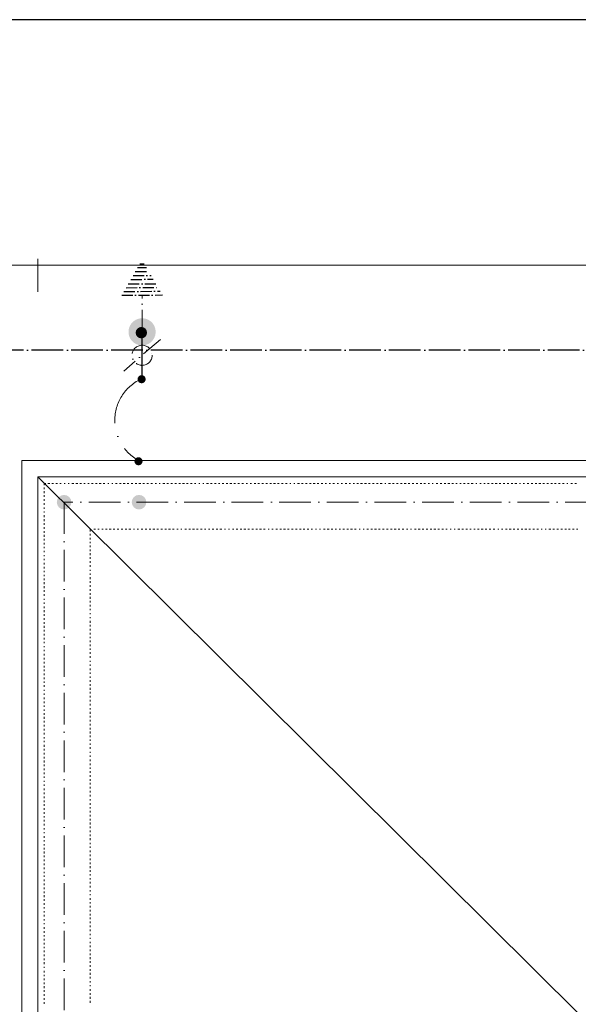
# Model space of a CAD drawing. Header units: centimetres. Extents: x -16053 to 7031, y -7778 to 254.
# Tile 183 of 256: x -6150 to -5727, y -725 to 21. Entities that reach past the tile are written whole.
import ezdxf

# ---------------------------------------------------------------- set-up
doc = ezdxf.new("R2010")
doc.units = ezdxf.units.CM
doc.header["$MEASUREMENT"] = 0
doc.linetypes.add('ACAD_ISO04W100', pattern=[30, 24, -3, 0, -3])
doc.linetypes.add('ACAD_ISO10W100', pattern=[18, 12, -3, 0, -3])
doc.layers.get('0').update_dxf_attribs({"linetype": 'CONTINUOUS'})
doc.layers.add('_jte_Uziom fund', color=243, linetype='ACAD_ISO04W100', lineweight=30)
doc.layers.add('ODGROMÓWKA', color=3, linetype='ACAD_ISO10W100', lineweight=13)
doc.layers.add('OPISY ELEKTRYCZNE', color=120, linetype='CONTINUOUS')
doc.layers.add('uziemienie', color=1, linetype='ACAD_ISO10W100')

# ---------------------------------------------------------------- blocks, each defined once
blk = doc.blocks.new('I$CE8CCB8F4')
at = {"layer": 'uziemienie'}
for points in [[(22.1, 0.1), (-22.1, -0.1)], [(19.7, -4), (-19.7, -4.1)], [(17.4, -8), (-17.3, -8.1)], [(15, -12.1), (-15, -12.2)], [(12.2, -17), (-12.1, -17.1)], [(9.8, -21.2), (-9.7, -21.3)], [(7.4, -25.4), (-7.2, -25.5)], [(5, -29.7), (-4.8, -29.7)], [(2.5, -33.9), (-2.3, -33.9)]]:
    blk.add_lwpolyline(points, dxfattribs=at)
blk = doc.blocks.new('I$C08180AA7')
at = {"layer": 'ODGROMÓWKA', "ltscale": 2}
h = blk.add_hatch(color=256, dxfattribs=at)
edge = h.paths.add_edge_path()
edge.add_arc((0.6, 0.6), 4.42, 0, 360)
h = blk.add_hatch(color=256, dxfattribs=at)
edge = h.paths.add_edge_path()
edge.add_arc((-2.8, -88.2), 4.42, 0, 360)
at = {"layer": 'uziemienie', "ltscale": 5}
h = blk.add_hatch(color=256, dxfattribs=at)
edge = h.paths.add_edge_path()
edge.add_ellipse((-3.3, -139.5), major_axis=(-11.5, 9.2), ratio=1, start_angle=225, end_angle=585)
h = blk.add_hatch(color=256, dxfattribs=at)
edge = h.paths.add_edge_path()
edge.add_arc((-2.5, -138.6), 6.18, 0, 360)
at = {"layer": 'ODGROMÓWKA', "ltscale": 2}
for points in [[(-23.2, -131.2), (16.6, -97.1)], [(-3.3, -139.5), (-3.3, -179.3)]]:
    blk.add_lwpolyline(points, dxfattribs=at)
blk.add_circle((-3.3, -114.1), 10.9, dxfattribs=at)
at = {"layer": 'ODGROMÓWKA', "ltscale": 5}
blk.add_arc((-23.1, -43.6), 49.4, 293.6654, 62.0368, dxfattribs=at)
at = {"layer": 'uziemienie', "ltscale": 5}
blk.add_lwpolyline([(-3.3, -88.8), (-3.3, -139.5)], dxfattribs=at)
at = {"layer": 'ODGROMÓWKA', "ltscale": 2}
blk.add_blockref('I$CE8CCB8F4', (-3.3, -179.3), dxfattribs=at)

msp = doc.modelspace()

# ---------------------------------------------------------------- hatches: boundary and pattern name
at = {"layer": 'ODGROMÓWKA'}
h = msp.add_hatch(color=256, dxfattribs=at)
edge = h.paths.add_edge_path()
edge.add_arc((-6116.595, -344.706), 5.528, 0, 360)
h = msp.add_hatch(color=256, dxfattribs=at)
edge = h.paths.add_edge_path()
edge.add_arc((-6059.779, -344.706), 5.528, 0, 360)

# ---------------------------------------------------------------- linework, layer by layer
at = {"color": 7, "linetype": 'Continuous', "lineweight": 9}
for points in [[(-6136.402, -185.299), (-6136.402, -160.324), (-6136.402, -160.324)], [(-6136.402, -185.299), (-6136.402, -160.324), (-6136.402, -160.324)], [(-6136.402, -164.955), (-9222.248, -164.955), (-9222.248, -164.955)], [(-6136.402, -164.955), (-4358.034, -164.955), (-4358.034, -164.955)]]:
    msp.add_lwpolyline(points, dxfattribs=at)
at = {"color": 8, "linetype": 'Continuous', "lineweight": 15, "true_color": 0x767676}
msp.add_lwpolyline([(-4358.034, -5119.808), (-4346.29, -5119.808), (-4346.29, -325.557), (-4346.29, -313.152), (-6136.402, -313.152), (-6148.641, -313.152), (-6148.641, -855.164), (-6148.641, -842.925), (-9222.248, -842.925), (-9222.248, -855.164)], dxfattribs=at)
at = {"color": 252, "linetype": 'Continuous', "lineweight": 9, "true_color": 0x989898}
for points in [[(-4358.034, -325.557), (-4363.161, -325.557), (-6131.771, -325.557), (-6136.402, -325.557), (-6136.402, -855.164), (-9272.364, -855.164), (-9277.326, -855.164), (-9277.326, -2080.604), (-9277.326, -2085.236), (-6086.948, -2085.236), (-6081.82, -2085.236), (-6081.82, -1575.807)], [(-4837.359, -800.583), (-5657.572, -800.583), (-6136.402, -325.557)]]:
    msp.add_lwpolyline(points, dxfattribs=at)
at = {"color": 254, "linetype": 'Continuous', "lineweight": 5, "true_color": 0xfdc4fd}
for points in [[(-6131.771, -331.843), (-6131.771, -330.519), (-6130.448, -330.519)], [(-6131.771, -334.82), (-6131.771, -333.497), (-6131.771, -333.497)], [(-6128.794, -330.519), (-6127.47, -330.519), (-6127.47, -330.519)], [(-6125.816, -330.519), (-6124.659, -330.519), (-6124.659, -330.519)], [(-6122.839, -330.519), (-6121.681, -330.519), (-6121.681, -330.519)], [(-6119.862, -330.519), (-6118.704, -330.519), (-6118.704, -330.519)], [(-6116.554, -330.519), (-6115.727, -330.519), (-6115.727, -330.519)], [(-6113.577, -330.519), (-6112.75, -330.519), (-6112.75, -330.519)], [(-6110.6, -330.519), (-6109.277, -330.519), (-6109.277, -330.519)], [(-6107.623, -330.519), (-6106.299, -330.519), (-6106.299, -330.519)], [(-6104.645, -330.519), (-6103.488, -330.519), (-6103.488, -330.519)], [(-6101.668, -330.519), (-6100.51, -330.519), (-6100.51, -330.519)], [(-6098.691, -330.519), (-6097.533, -330.519), (-6097.533, -330.519)], [(-6095.714, -330.519), (-6094.556, -330.519), (-6094.556, -330.519)], [(-6092.902, -330.519), (-6091.579, -330.519), (-6091.579, -330.519)], [(-6089.925, -330.519), (-6088.602, -330.519), (-6088.602, -330.519)], [(-6086.948, -330.519), (-6085.624, -330.519), (-6085.624, -330.519)], [(-6083.474, -330.519), (-6082.647, -330.519), (-6082.647, -330.519)], [(-6080.497, -330.519), (-6079.67, -330.519), (-6079.67, -330.519)], [(-6077.52, -330.519), (-6076.362, -330.519), (-6076.362, -330.519)], [(-6074.543, -330.519), (-6073.385, -330.519), (-6073.385, -330.519)], [(-6071.731, -330.519), (-6070.408, -330.519), (-6070.408, -330.519)], [(-6068.754, -330.519), (-6067.431, -330.519), (-6067.431, -330.519)], [(-6065.777, -330.519), (-6064.453, -330.519), (-6064.453, -330.519)], [(-6062.799, -330.519), (-6061.476, -330.519), (-6061.476, -330.519)], [(-6059.822, -330.519), (-6058.499, -330.519), (-6058.499, -330.519)], [(-6056.845, -330.519), (-6055.522, -330.519), (-6055.522, -330.519)], [(-6053.868, -330.519), (-6052.545, -330.519), (-6052.545, -330.519)], [(-6050.891, -330.519), (-6049.568, -330.519), (-6049.568, -330.519)], [(-6047.583, -330.519), (-6046.59, -330.519), (-6046.59, -330.519)], [(-6044.606, -330.519), (-6043.779, -330.519), (-6043.779, -330.519)], [(-6041.628, -330.519), (-6040.305, -330.519), (-6040.305, -330.519)], [(-6038.651, -330.519), (-6037.328, -330.519), (-6037.328, -330.519)], [(-6035.674, -330.519), (-6034.351, -330.519), (-6034.351, -330.519)], [(-6032.697, -330.519), (-6031.374, -330.519), (-6031.374, -330.519)], [(-6029.72, -330.519), (-6028.396, -330.519), (-6028.396, -330.519)], [(-6026.742, -330.519), (-6025.419, -330.519), (-6025.419, -330.519)], [(-6023.765, -330.519), (-6022.608, -330.519), (-6022.608, -330.519)], [(-6020.788, -330.519), (-6019.63, -330.519), (-6019.63, -330.519)], [(-6017.811, -330.519), (-6016.653, -330.519), (-6016.653, -330.519)], [(-6014.503, -330.519), (-6013.676, -330.519), (-6013.676, -330.519)], [(-6011.526, -330.519), (-6010.699, -330.519), (-6010.699, -330.519)], [(-6008.549, -330.519), (-6007.225, -330.519), (-6007.225, -330.519)], [(-6005.571, -330.519), (-6004.248, -330.519), (-6004.248, -330.519)], [(-6002.594, -330.519), (-6001.436, -330.519), (-6001.436, -330.519)], [(-5999.617, -330.519), (-5998.459, -330.519), (-5998.459, -330.519)], [(-5996.64, -330.519), (-5995.482, -330.519), (-5995.482, -330.519)], [(-5993.663, -330.519), (-5992.505, -330.519), (-5992.505, -330.519)], [(-5990.851, -330.519), (-5989.528, -330.519), (-5989.528, -330.519)], [(-5987.874, -330.519), (-5986.551, -330.519), (-5986.551, -330.519)], [(-5984.897, -330.519), (-5983.573, -330.519), (-5983.573, -330.519)], [(-5981.919, -330.519), (-5980.596, -330.519), (-5980.596, -330.519)], [(-5978.446, -330.519), (-5977.619, -330.519), (-5977.619, -330.519)], [(-5975.469, -330.519), (-5974.642, -330.519), (-5974.642, -330.519)], [(-5972.492, -330.519), (-5971.334, -330.519), (-5971.334, -330.519)], [(-5969.68, -330.519), (-5968.357, -330.519), (-5968.357, -330.519)], [(-5966.703, -330.519), (-5965.38, -330.519), (-5965.38, -330.519)], [(-5963.726, -330.519), (-5962.402, -330.519), (-5962.402, -330.519)], [(-5960.748, -330.519), (-5959.425, -330.519), (-5959.425, -330.519)], [(-5957.771, -330.519), (-5956.448, -330.519), (-5956.448, -330.519)], [(-5954.794, -330.519), (-5953.471, -330.519), (-5953.471, -330.519)], [(-5951.817, -330.519), (-5950.494, -330.519), (-5950.494, -330.519)], [(-5948.84, -330.519), (-5947.516, -330.519), (-5947.516, -330.519)], [(-5945.532, -330.519), (-5944.705, -330.519), (-5944.705, -330.519)], [(-5942.554, -330.519), (-5941.727, -330.519), (-5941.727, -330.519)], [(-5939.577, -330.519), (-5938.254, -330.519), (-5938.254, -330.519)], [(-5936.6, -330.519), (-5935.277, -330.519), (-5935.277, -330.519)], [(-5933.623, -330.519), (-5932.3, -330.519), (-5932.3, -330.519)], [(-5930.646, -330.519), (-5929.323, -330.519), (-5929.323, -330.519)], [(-5927.669, -330.519), (-5926.345, -330.519), (-5926.345, -330.519)], [(-5924.691, -330.519), (-5923.534, -330.519), (-5923.534, -330.519)], [(-5921.714, -330.519), (-5920.556, -330.519), (-5920.556, -330.519)], [(-5918.737, -330.519), (-5917.579, -330.519), (-5917.579, -330.519)], [(-5915.76, -330.519), (-5914.602, -330.519), (-5914.602, -330.519)], [(-5912.948, -330.519), (-5911.625, -330.519), (-5911.625, -330.519)], [(-5909.475, -330.519), (-5908.648, -330.519), (-5908.648, -330.519)], [(-5906.498, -330.519), (-5905.671, -330.519), (-5905.671, -330.519)], [(-5903.52, -330.519), (-5902.363, -330.519), (-5902.363, -330.519)], [(-5900.543, -330.519), (-5899.385, -330.519), (-5899.385, -330.519)], [(-5897.566, -330.519), (-5896.408, -330.519), (-5896.408, -330.519)], [(-5894.589, -330.519), (-5893.431, -330.519), (-5893.431, -330.519)], [(-5891.777, -330.519), (-5890.454, -330.519), (-5890.454, -330.519)], [(-5888.8, -330.519), (-5887.477, -330.519), (-5887.477, -330.519)], [(-5885.823, -330.519), (-5884.499, -330.519), (-5884.499, -330.519)], [(-5882.846, -330.519), (-5881.522, -330.519), (-5881.522, -330.519)], [(-5879.868, -330.519), (-5878.545, -330.519), (-5878.545, -330.519)], [(-5876.891, -330.519), (-5875.568, -330.519), (-5875.568, -330.519)], [(-5873.418, -330.519), (-5872.591, -330.519), (-5872.591, -330.519)], [(-5870.606, -330.519), (-5869.283, -330.519), (-5869.283, -330.519)], [(-5867.629, -330.519), (-5866.306, -330.519), (-5866.306, -330.519)], [(-5864.652, -330.519), (-5863.328, -330.519), (-5863.328, -330.519)], [(-5861.674, -330.519), (-5860.351, -330.519), (-5860.351, -330.519)], [(-5858.697, -330.519), (-5857.374, -330.519), (-5857.374, -330.519)], [(-5855.72, -330.519), (-5854.397, -330.519), (-5854.397, -330.519)], [(-5852.743, -330.519), (-5851.42, -330.519), (-5851.42, -330.519)], [(-5849.766, -330.519), (-5848.443, -330.519), (-5848.443, -330.519)], [(-5846.789, -330.519), (-5845.465, -330.519), (-5845.465, -330.519)], [(-5843.811, -330.519), (-5842.654, -330.519), (-5842.654, -330.519)], [(-5840.503, -330.519), (-5839.676, -330.519), (-5839.676, -330.519)], [(-5837.526, -330.519), (-5836.699, -330.519), (-5836.699, -330.519)], [(-5834.549, -330.519), (-5833.226, -330.519), (-5833.226, -330.519)], [(-5831.572, -330.519), (-5830.249, -330.519), (-5830.249, -330.519)], [(-5828.595, -330.519), (-5827.271, -330.519), (-5827.271, -330.519)], [(-5825.618, -330.519), (-5824.294, -330.519), (-5824.294, -330.519)], [(-5822.64, -330.519), (-5821.483, -330.519), (-5821.483, -330.519)], [(-5819.663, -330.519), (-5818.505, -330.519), (-5818.505, -330.519)], [(-5816.686, -330.519), (-5815.528, -330.519), (-5815.528, -330.519)], [(-5813.709, -330.519), (-5812.551, -330.519), (-5812.551, -330.519)], [(-5810.897, -330.519), (-5809.574, -330.519), (-5809.574, -330.519)], [(-5807.92, -330.519), (-5806.597, -330.519), (-5806.597, -330.519)], [(-5804.446, -330.519), (-5803.619, -330.519), (-5803.619, -330.519)], [(-5801.469, -330.519), (-5800.311, -330.519), (-5800.311, -330.519)], [(-5798.492, -330.519), (-5797.334, -330.519), (-5797.334, -330.519)], [(-5795.515, -330.519), (-5794.357, -330.519), (-5794.357, -330.519)], [(-5792.538, -330.519), (-5791.38, -330.519), (-5791.38, -330.519)], [(-5789.726, -330.519), (-5788.403, -330.519), (-5788.403, -330.519)], [(-5786.749, -330.519), (-5785.426, -330.519), (-5785.426, -330.519)], [(-5783.772, -330.519), (-5782.448, -330.519), (-5782.448, -330.519)], [(-5780.794, -330.519), (-5779.471, -330.519), (-5779.471, -330.519)], [(-5777.817, -330.519), (-5776.494, -330.519), (-5776.494, -330.519)], [(-5774.84, -330.519), (-5773.517, -330.519), (-5773.517, -330.519)], [(-5771.367, -330.519), (-5770.54, -330.519), (-5770.54, -330.519)], [(-5768.555, -330.519), (-5767.563, -330.519), (-5767.563, -330.519)], [(-5765.578, -330.519), (-5764.255, -330.519), (-5764.255, -330.519)], [(-5762.601, -330.519), (-5761.277, -330.519), (-5761.277, -330.519)], [(-5759.623, -330.519), (-5758.3, -330.519), (-5758.3, -330.519)], [(-5756.646, -330.519), (-5755.323, -330.519), (-5755.323, -330.519)], [(-5753.669, -330.519), (-5752.346, -330.519), (-5752.346, -330.519)], [(-5750.692, -330.519), (-5749.369, -330.519), (-5749.369, -330.519)], [(-5747.715, -330.519), (-5746.391, -330.519), (-5746.391, -330.519)], [(-5744.737, -330.519), (-5743.58, -330.519), (-5743.58, -330.519)], [(-5741.76, -330.519), (-5740.603, -330.519), (-5740.603, -330.519)], [(-5738.783, -330.519), (-5737.625, -330.519), (-5737.625, -330.519)], [(-5735.475, -330.519), (-5734.648, -330.519), (-5734.648, -330.519)], [(-5732.498, -330.519), (-5731.175, -330.519), (-5731.175, -330.519)], [(-5729.521, -330.519), (-5728.198, -330.519), (-5728.198, -330.519)], [(-6131.771, -337.797), (-6131.771, -336.474), (-6131.771, -336.474)], [(-6131.771, -340.774), (-6131.771, -339.451), (-6131.771, -339.451)], [(-6131.771, -343.751), (-6131.771, -342.428), (-6131.771, -342.428)], [(-6131.771, -346.728), (-6131.771, -345.405), (-6131.771, -345.405)], [(-6131.771, -349.706), (-6131.771, -348.713), (-6131.771, -348.713)], [(-6131.771, -352.517), (-6131.771, -351.69), (-6131.771, -351.69)], [(-6131.771, -355.991), (-6131.771, -354.668), (-6131.771, -354.668)], [(-6131.771, -358.968), (-6131.771, -357.645), (-6131.771, -357.645)], [(-6131.771, -361.945), (-6131.771, -360.622), (-6131.771, -360.622)], [(-6131.771, -364.922), (-6131.771, -363.599), (-6131.771, -363.599)], [(-6096.706, -366.907), (-6096.706, -365.253), (-6096.21, -365.253)], [(-6094.06, -365.253), (-6092.902, -365.253), (-6092.902, -365.253)], [(-6091.083, -365.253), (-6089.925, -365.253), (-6089.925, -365.253)], [(-6088.105, -365.253), (-6086.948, -365.253), (-6086.948, -365.253)], [(-6085.128, -365.253), (-6083.97, -365.253), (-6083.97, -365.253)], [(-6082.317, -365.253), (-6080.993, -365.253), (-6080.993, -365.253)], [(-6079.339, -365.253), (-6078.016, -365.253), (-6078.016, -365.253)], [(-6076.362, -365.253), (-6075.039, -365.253), (-6075.039, -365.253)], [(-6073.385, -365.253), (-6072.062, -365.253), (-6072.062, -365.253)], [(-6070.408, -365.253), (-6069.085, -365.253), (-6069.085, -365.253)], [(-6067.431, -365.253), (-6066.107, -365.253), (-6066.107, -365.253)], [(-6063.957, -365.253), (-6063.13, -365.253), (-6063.13, -365.253)], [(-6061.145, -365.253), (-6060.153, -365.253), (-6060.153, -365.253)], [(-6058.168, -365.253), (-6056.845, -365.253), (-6056.845, -365.253)], [(-6055.191, -365.253), (-6053.868, -365.253), (-6053.868, -365.253)], [(-6052.214, -365.253), (-6050.891, -365.253), (-6050.891, -365.253)], [(-6049.237, -365.253), (-6047.914, -365.253), (-6047.914, -365.253)], [(-6046.26, -365.253), (-6044.936, -365.253), (-6044.936, -365.253)], [(-6043.282, -365.253), (-6041.959, -365.253), (-6041.959, -365.253)], [(-6040.305, -365.253), (-6038.982, -365.253), (-6038.982, -365.253)], [(-6037.328, -365.253), (-6036.005, -365.253), (-6036.005, -365.253)], [(-6034.351, -365.253), (-6033.193, -365.253), (-6033.193, -365.253)], [(-6031.043, -365.253), (-6030.216, -365.253), (-6030.216, -365.253)], [(-6028.066, -365.253), (-6027.239, -365.253), (-6027.239, -365.253)], [(-6025.089, -365.253), (-6023.765, -365.253), (-6023.765, -365.253)], [(-6022.111, -365.253), (-6020.788, -365.253), (-6020.788, -365.253)], [(-6019.134, -365.253), (-6017.811, -365.253), (-6017.811, -365.253)], [(-6016.157, -365.253), (-6014.834, -365.253), (-6014.834, -365.253)], [(-6013.18, -365.253), (-6012.022, -365.253), (-6012.022, -365.253)], [(-6010.203, -365.253), (-6009.045, -365.253), (-6009.045, -365.253)], [(-6007.225, -365.253), (-6006.068, -365.253), (-6006.068, -365.253)], [(-6004.248, -365.253), (-6003.09, -365.253), (-6003.09, -365.253)], [(-6001.436, -365.253), (-6000.113, -365.253), (-6000.113, -365.253)], [(-5998.459, -365.253), (-5997.136, -365.253), (-5997.136, -365.253)], [(-5994.986, -365.253), (-5994.159, -365.253), (-5994.159, -365.253)], [(-5992.009, -365.253), (-5991.182, -365.253), (-5991.182, -365.253)], [(-5989.032, -365.253), (-5987.874, -365.253), (-5987.874, -365.253)], [(-5986.054, -365.253), (-5984.897, -365.253), (-5984.897, -365.253)], [(-5983.077, -365.253), (-5981.919, -365.253), (-5981.919, -365.253)], [(-5980.265, -365.253), (-5978.942, -365.253), (-5978.942, -365.253)], [(-5977.288, -365.253), (-5975.965, -365.253), (-5975.965, -365.253)], [(-5974.311, -365.253), (-5972.988, -365.253), (-5972.988, -365.253)], [(-5971.334, -365.253), (-5970.011, -365.253), (-5970.011, -365.253)], [(-5968.357, -365.253), (-5967.034, -365.253), (-5967.034, -365.253)], [(-5965.38, -365.253), (-5964.056, -365.253), (-5964.056, -365.253)], [(-5961.906, -365.253), (-5961.079, -365.253), (-5961.079, -365.253)], [(-5959.094, -365.253), (-5958.102, -365.253), (-5958.102, -365.253)], [(-5956.117, -365.253), (-5954.794, -365.253), (-5954.794, -365.253)], [(-5953.14, -365.253), (-5951.817, -365.253), (-5951.817, -365.253)], [(-5950.163, -365.253), (-5948.84, -365.253), (-5948.84, -365.253)], [(-5947.186, -365.253), (-5945.862, -365.253), (-5945.862, -365.253)], [(-5944.208, -365.253), (-5942.885, -365.253), (-5942.885, -365.253)], [(-5941.231, -365.253), (-5939.908, -365.253), (-5939.908, -365.253)], [(-5938.254, -365.253), (-5936.931, -365.253), (-5936.931, -365.253)], [(-5935.277, -365.253), (-5934.119, -365.253), (-5934.119, -365.253)], [(-5932.3, -365.253), (-5931.142, -365.253), (-5931.142, -365.253)], [(-5929.323, -365.253), (-5928.165, -365.253), (-5928.165, -365.253)], [(-5926.015, -365.253), (-5925.188, -365.253), (-5925.188, -365.253)], [(-5923.037, -365.253), (-5922.21, -365.253), (-5922.21, -365.253)], [(-5920.06, -365.253), (-5918.737, -365.253), (-5918.737, -365.253)], [(-5917.083, -365.253), (-5915.76, -365.253), (-5915.76, -365.253)], [(-5914.106, -365.253), (-5912.948, -365.253), (-5912.948, -365.253)], [(-5911.129, -365.253), (-5909.971, -365.253), (-5909.971, -365.253)], [(-5908.152, -365.253), (-5906.994, -365.253), (-5906.994, -365.253)], [(-5905.174, -365.253), (-5904.017, -365.253), (-5904.017, -365.253)], [(-5902.363, -365.253), (-5901.039, -365.253), (-5901.039, -365.253)], [(-5899.385, -365.253), (-5898.062, -365.253), (-5898.062, -365.253)], [(-5896.408, -365.253), (-5895.085, -365.253), (-5895.085, -365.253)], [(-5892.935, -365.253), (-5892.108, -365.253), (-5892.108, -365.253)], [(-5889.958, -365.253), (-5889.131, -365.253), (-5889.131, -365.253)], [(-5886.98, -365.253), (-5885.823, -365.253), (-5885.823, -365.253)], [(-5884.003, -365.253), (-5882.846, -365.253), (-5882.846, -365.253)], [(-5881.192, -365.253), (-5879.868, -365.253), (-5879.868, -365.253)], [(-5878.214, -365.253), (-5876.891, -365.253), (-5876.891, -365.253)], [(-5875.237, -365.253), (-5873.914, -365.253), (-5873.914, -365.253)], [(-5872.26, -365.253), (-5870.937, -365.253), (-5870.937, -365.253)], [(-5869.283, -365.253), (-5867.96, -365.253), (-5867.96, -365.253)], [(-5866.306, -365.253), (-5864.982, -365.253), (-5864.982, -365.253)], [(-5863.328, -365.253), (-5862.005, -365.253), (-5862.005, -365.253)], [(-5860.351, -365.253), (-5859.028, -365.253), (-5859.028, -365.253)], [(-5857.043, -365.253), (-5856.051, -365.253), (-5856.051, -365.253)], [(-5854.066, -365.253), (-5853.239, -365.253), (-5853.239, -365.253)], [(-5851.089, -365.253), (-5849.766, -365.253), (-5849.766, -365.253)], [(-5848.112, -365.253), (-5846.789, -365.253), (-5846.789, -365.253)], [(-5845.135, -365.253), (-5843.811, -365.253), (-5843.811, -365.253)], [(-5842.157, -365.253), (-5840.834, -365.253), (-5840.834, -365.253)], [(-5839.18, -365.253), (-5837.857, -365.253), (-5837.857, -365.253)], [(-5836.203, -365.253), (-5834.88, -365.253), (-5834.88, -365.253)], [(-5833.226, -365.253), (-5832.068, -365.253), (-5832.068, -365.253)], [(-5830.249, -365.253), (-5829.091, -365.253), (-5829.091, -365.253)], [(-5827.271, -365.253), (-5826.114, -365.253), (-5826.114, -365.253)], [(-5823.964, -365.253), (-5823.137, -365.253), (-5823.137, -365.253)], [(-5820.986, -365.253), (-5820.159, -365.253), (-5820.159, -365.253)], [(-5818.009, -365.253), (-5816.686, -365.253), (-5816.686, -365.253)], [(-5815.032, -365.253), (-5813.709, -365.253), (-5813.709, -365.253)], [(-5812.055, -365.253), (-5810.897, -365.253), (-5810.897, -365.253)], [(-5809.078, -365.253), (-5807.92, -365.253), (-5807.92, -365.253)], [(-5806.1, -365.253), (-5804.943, -365.253), (-5804.943, -365.253)], [(-5803.123, -365.253), (-5801.965, -365.253), (-5801.965, -365.253)], [(-5800.311, -365.253), (-5798.988, -365.253), (-5798.988, -365.253)], [(-5797.334, -365.253), (-5796.011, -365.253), (-5796.011, -365.253)], [(-5794.357, -365.253), (-5793.034, -365.253), (-5793.034, -365.253)], [(-5791.38, -365.253), (-5790.057, -365.253), (-5790.057, -365.253)], [(-5787.907, -365.253), (-5787.08, -365.253), (-5787.08, -365.253)], [(-5784.929, -365.253), (-5784.102, -365.253), (-5784.102, -365.253)], [(-5781.952, -365.253), (-5780.794, -365.253), (-5780.794, -365.253)], [(-5779.14, -365.253), (-5777.817, -365.253), (-5777.817, -365.253)], [(-5776.163, -365.253), (-5774.84, -365.253), (-5774.84, -365.253)], [(-5773.186, -365.253), (-5771.863, -365.253), (-5771.863, -365.253)], [(-5770.209, -365.253), (-5768.886, -365.253), (-5768.886, -365.253)], [(-5767.232, -365.253), (-5765.909, -365.253), (-5765.909, -365.253)], [(-5764.255, -365.253), (-5762.931, -365.253), (-5762.931, -365.253)], [(-5761.277, -365.253), (-5759.954, -365.253), (-5759.954, -365.253)], [(-5758.3, -365.253), (-5756.977, -365.253), (-5756.977, -365.253)], [(-5754.992, -365.253), (-5754.165, -365.253), (-5754.165, -365.253)], [(-5752.015, -365.253), (-5751.188, -365.253), (-5751.188, -365.253)], [(-5749.038, -365.253), (-5747.715, -365.253), (-5747.715, -365.253)], [(-5746.061, -365.253), (-5744.737, -365.253), (-5744.737, -365.253)], [(-5743.083, -365.253), (-5741.76, -365.253), (-5741.76, -365.253)], [(-5740.106, -365.253), (-5738.783, -365.253), (-5738.783, -365.253)], [(-5737.129, -365.253), (-5735.806, -365.253), (-5735.806, -365.253)], [(-5734.152, -365.253), (-5732.994, -365.253), (-5732.994, -365.253)], [(-5731.175, -365.253), (-5730.017, -365.253), (-5730.017, -365.253)], [(-5728.198, -365.253), (-5727.04, -365.253), (-5727.04, -365.253)], [(-6131.771, -367.899), (-6131.771, -366.576), (-6131.771, -366.576)], [(-6131.771, -370.877), (-6131.771, -369.553), (-6131.771, -369.553)], [(-6131.771, -373.688), (-6131.771, -372.531), (-6131.771, -372.531)], [(-6096.706, -369.884), (-6096.706, -368.726), (-6096.706, -368.726)], [(-6096.706, -372.861), (-6096.706, -371.704), (-6096.706, -371.704)], [(-6131.771, -376.666), (-6131.771, -375.508), (-6131.771, -375.508)], [(-6131.771, -379.643), (-6131.771, -378.485), (-6131.771, -378.485)], [(-6096.706, -375.839), (-6096.706, -374.681), (-6096.706, -374.681)], [(-6096.706, -378.816), (-6096.706, -377.493), (-6096.706, -377.493)], [(-6096.706, -381.793), (-6096.706, -380.47), (-6096.706, -380.47)], [(-6131.771, -382.62), (-6131.771, -381.462), (-6131.771, -381.462)], [(-6131.771, -385.597), (-6131.771, -384.77), (-6131.771, -384.77)], [(-6131.771, -388.574), (-6131.771, -387.747), (-6131.771, -387.747)], [(-6096.706, -384.77), (-6096.706, -383.447), (-6096.706, -383.447)], [(-6096.706, -387.747), (-6096.706, -386.424), (-6096.706, -386.424)], [(-6131.771, -392.048), (-6131.771, -390.725), (-6131.771, -390.725)], [(-6131.771, -394.86), (-6131.771, -393.702), (-6131.771, -393.702)], [(-6096.706, -390.725), (-6096.706, -389.401), (-6096.706, -389.401)], [(-6096.706, -393.702), (-6096.706, -392.379), (-6096.706, -392.379)], [(-6131.771, -397.837), (-6131.771, -396.679), (-6131.771, -396.679)], [(-6131.771, -400.814), (-6131.771, -399.656), (-6131.771, -399.656)], [(-6131.771, -403.791), (-6131.771, -402.633), (-6131.771, -402.633)], [(-6096.706, -396.679), (-6096.706, -395.852), (-6096.706, -395.852)], [(-6096.706, -399.656), (-6096.706, -398.664), (-6096.706, -398.664)], [(-6096.706, -402.964), (-6096.706, -401.641), (-6096.706, -401.641)], [(-6131.771, -406.768), (-6131.771, -405.445), (-6131.771, -405.445)], [(-6131.771, -409.745), (-6131.771, -408.422), (-6131.771, -408.422)], [(-6096.706, -405.941), (-6096.706, -404.618), (-6096.706, -404.618)], [(-6096.706, -408.918), (-6096.706, -407.595), (-6096.706, -407.595)], [(-6131.771, -412.723), (-6131.771, -411.399), (-6131.771, -411.399)], [(-6131.771, -415.7), (-6131.771, -414.377), (-6131.771, -414.377)], [(-6131.771, -418.677), (-6131.771, -417.85), (-6131.771, -417.85)], [(-6096.706, -411.896), (-6096.706, -410.572), (-6096.706, -410.572)], [(-6096.706, -414.873), (-6096.706, -413.55), (-6096.706, -413.55)], [(-6096.706, -417.85), (-6096.706, -416.527), (-6096.706, -416.527)], [(-6131.771, -421.654), (-6131.771, -420.827), (-6131.771, -420.827)], [(-6131.771, -424.962), (-6131.771, -423.804), (-6131.771, -423.804)], [(-6096.706, -420.827), (-6096.706, -419.504), (-6096.706, -419.504)], [(-6096.706, -423.804), (-6096.706, -422.481), (-6096.706, -422.481)], [(-6131.771, -427.939), (-6131.771, -426.616), (-6131.771, -426.616)], [(-6131.771, -430.916), (-6131.771, -429.593), (-6131.771, -429.593)], [(-6131.771, -433.894), (-6131.771, -432.57), (-6131.771, -432.57)], [(-6096.706, -426.616), (-6096.706, -425.458), (-6096.706, -425.458)], [(-6096.706, -429.593), (-6096.706, -428.766), (-6096.706, -428.766)], [(-6096.706, -432.57), (-6096.706, -431.743), (-6096.706, -431.743)], [(-6131.771, -436.871), (-6131.771, -435.548), (-6131.771, -435.548)], [(-6131.771, -439.848), (-6131.771, -438.525), (-6131.771, -438.525)], [(-6096.706, -436.044), (-6096.706, -434.721), (-6096.706, -434.721)], [(-6096.706, -439.021), (-6096.706, -437.698), (-6096.706, -437.698)], [(-6131.771, -442.825), (-6131.771, -441.502), (-6131.771, -441.502)], [(-6131.771, -445.802), (-6131.771, -444.479), (-6131.771, -444.479)], [(-6131.771, -448.78), (-6131.771, -447.456), (-6131.771, -447.456)], [(-6096.706, -441.998), (-6096.706, -440.675), (-6096.706, -440.675)], [(-6096.706, -444.975), (-6096.706, -443.652), (-6096.706, -443.652)], [(-6096.706, -447.787), (-6096.706, -446.629), (-6096.706, -446.629)], [(-6131.771, -451.591), (-6131.771, -450.434), (-6131.771, -450.434)], [(-6131.771, -454.568), (-6131.771, -453.741), (-6131.771, -453.741)], [(-6096.706, -450.764), (-6096.706, -449.607), (-6096.706, -449.607)], [(-6096.706, -453.741), (-6096.706, -452.584), (-6096.706, -452.584)], [(-6131.771, -457.546), (-6131.771, -456.719), (-6131.771, -456.719)], [(-6131.771, -461.019), (-6131.771, -459.696), (-6131.771, -459.696)], [(-6096.706, -456.719), (-6096.706, -455.561), (-6096.706, -455.561)], [(-6096.706, -459.696), (-6096.706, -458.373), (-6096.706, -458.373)], [(-6096.706, -462.673), (-6096.706, -461.35), (-6096.706, -461.35)], [(-6131.771, -463.996), (-6131.771, -462.673), (-6131.771, -462.673)], [(-6131.771, -466.973), (-6131.771, -465.65), (-6131.771, -465.65)], [(-6131.771, -469.951), (-6131.771, -468.627), (-6131.771, -468.627)], [(-6096.706, -465.65), (-6096.706, -464.823), (-6096.706, -464.823)], [(-6096.706, -468.627), (-6096.706, -467.8), (-6096.706, -467.8)], [(-6131.771, -472.762), (-6131.771, -471.605), (-6131.771, -471.605)], [(-6131.771, -475.74), (-6131.771, -474.582), (-6131.771, -474.582)], [(-6131.771, -478.717), (-6131.771, -477.559), (-6131.771, -477.559)], [(-6096.706, -471.935), (-6096.706, -470.778), (-6096.706, -470.778)], [(-6096.706, -474.913), (-6096.706, -473.755), (-6096.706, -473.755)], [(-6096.706, -477.89), (-6096.706, -476.732), (-6096.706, -476.732)], [(-6131.771, -481.694), (-6131.771, -480.536), (-6131.771, -480.536)], [(-6131.771, -484.671), (-6131.771, -483.348), (-6131.771, -483.348)], [(-6096.706, -480.867), (-6096.706, -479.544), (-6096.706, -479.544)], [(-6096.706, -483.844), (-6096.706, -482.521), (-6096.706, -482.521)], [(-6131.771, -487.648), (-6131.771, -486.821), (-6131.771, -486.821)], [(-6131.771, -490.625), (-6131.771, -489.798), (-6131.771, -489.798)], [(-6096.706, -486.821), (-6096.706, -485.498), (-6096.706, -485.498)], [(-6096.706, -489.798), (-6096.706, -488.475), (-6096.706, -488.475)], [(-6096.706, -492.776), (-6096.706, -491.452), (-6096.706, -491.452)], [(-6131.771, -493.933), (-6131.771, -492.776), (-6131.771, -492.776)], [(-6131.771, -496.911), (-6131.771, -495.753), (-6131.771, -495.753)], [(-6131.771, -499.888), (-6131.771, -498.73), (-6131.771, -498.73)], [(-6096.706, -495.753), (-6096.706, -494.43), (-6096.706, -494.43)], [(-6096.706, -498.73), (-6096.706, -497.407), (-6096.706, -497.407)], [(-6131.771, -502.865), (-6131.771, -501.707), (-6131.771, -501.707)], [(-6131.771, -505.842), (-6131.771, -504.519), (-6131.771, -504.519)], [(-6096.706, -501.707), (-6096.706, -500.715), (-6096.706, -500.715)], [(-6096.706, -505.015), (-6096.706, -503.692), (-6096.706, -503.692)], [(-6096.706, -507.992), (-6096.706, -506.669), (-6096.706, -506.669)], [(-6131.771, -508.819), (-6131.771, -507.496), (-6131.771, -507.496)], [(-6131.771, -511.796), (-6131.771, -510.473), (-6131.771, -510.473)], [(-6131.771, -514.774), (-6131.771, -513.45), (-6131.771, -513.45)], [(-6096.706, -510.969), (-6096.706, -509.646), (-6096.706, -509.646)], [(-6096.706, -513.947), (-6096.706, -512.623), (-6096.706, -512.623)], [(-6131.771, -517.751), (-6131.771, -516.428), (-6131.771, -516.428)], [(-6131.771, -520.728), (-6131.771, -519.405), (-6131.771, -519.405)], [(-6096.706, -516.924), (-6096.706, -515.601), (-6096.706, -515.601)], [(-6096.706, -519.901), (-6096.706, -518.578), (-6096.706, -518.578)], [(-6096.706, -522.878), (-6096.706, -521.555), (-6096.706, -521.555)], [(-6131.771, -523.705), (-6131.771, -522.878), (-6131.771, -522.878)], [(-6131.771, -526.682), (-6131.771, -525.69), (-6131.771, -525.69)], [(-6131.771, -529.99), (-6131.771, -528.667), (-6131.771, -528.667)], [(-6096.706, -525.69), (-6096.706, -524.532), (-6096.706, -524.532)], [(-6096.706, -528.667), (-6096.706, -527.509), (-6096.706, -527.509)], [(-6131.771, -532.968), (-6131.771, -531.644), (-6131.771, -531.644)], [(-6131.771, -535.945), (-6131.771, -534.622), (-6131.771, -534.622)], [(-6096.706, -531.644), (-6096.706, -530.487), (-6096.706, -530.487)], [(-6096.706, -534.622), (-6096.706, -533.795), (-6096.706, -533.795)], [(-6096.706, -537.599), (-6096.706, -536.772), (-6096.706, -536.772)], [(-6131.771, -538.922), (-6131.771, -537.599), (-6131.771, -537.599)], [(-6131.771, -541.899), (-6131.771, -540.576), (-6131.771, -540.576)], [(-6131.771, -544.876), (-6131.771, -543.553), (-6131.771, -543.553)], [(-6096.706, -541.072), (-6096.706, -539.749), (-6096.706, -539.749)], [(-6096.706, -544.049), (-6096.706, -542.726), (-6096.706, -542.726)], [(-6131.771, -547.853), (-6131.771, -546.53), (-6131.771, -546.53)], [(-6131.771, -550.831), (-6131.771, -549.507), (-6131.771, -549.507)], [(-6096.706, -546.861), (-6096.706, -545.703), (-6096.706, -545.703)], [(-6096.706, -549.838), (-6096.706, -548.68), (-6096.706, -548.68)], [(-6096.706, -552.815), (-6096.706, -551.658), (-6096.706, -551.658)], [(-6131.771, -553.642), (-6131.771, -552.485), (-6131.771, -552.485)], [(-6131.771, -556.62), (-6131.771, -555.793), (-6131.771, -555.793)], [(-6131.771, -559.597), (-6131.771, -558.77), (-6131.771, -558.77)], [(-6096.706, -555.793), (-6096.706, -554.635), (-6096.706, -554.635)], [(-6096.706, -558.77), (-6096.706, -557.447), (-6096.706, -557.447)], [(-6131.771, -563.07), (-6131.771, -561.747), (-6131.771, -561.747)], [(-6131.771, -566.047), (-6131.771, -564.724), (-6131.771, -564.724)], [(-6096.706, -561.747), (-6096.706, -560.424), (-6096.706, -560.424)], [(-6096.706, -564.724), (-6096.706, -563.401), (-6096.706, -563.401)], [(-6096.706, -567.701), (-6096.706, -566.378), (-6096.706, -566.378)], [(-6131.771, -569.024), (-6131.771, -567.701), (-6131.771, -567.701)], [(-6131.771, -572.002), (-6131.771, -570.678), (-6131.771, -570.678)], [(-6131.771, -574.813), (-6131.771, -573.656), (-6131.771, -573.656)], [(-6096.706, -570.678), (-6096.706, -569.851), (-6096.706, -569.851)], [(-6096.706, -573.986), (-6096.706, -572.829), (-6096.706, -572.829)], [(-6131.771, -577.791), (-6131.771, -576.633), (-6131.771, -576.633)], [(-6131.771, -580.768), (-6131.771, -579.61), (-6131.771, -579.61)], [(-6096.706, -576.964), (-6096.706, -575.806), (-6096.706, -575.806)], [(-6096.706, -579.941), (-6096.706, -578.618), (-6096.706, -578.618)], [(-6096.706, -582.918), (-6096.706, -581.595), (-6096.706, -581.595)], [(-6131.771, -583.745), (-6131.771, -582.587), (-6131.771, -582.587)], [(-6131.771, -586.722), (-6131.771, -585.399), (-6131.771, -585.399)], [(-6131.771, -589.699), (-6131.771, -588.376), (-6131.771, -588.376)], [(-6096.706, -585.895), (-6096.706, -584.572), (-6096.706, -584.572)], [(-6096.706, -588.872), (-6096.706, -587.549), (-6096.706, -587.549)], [(-6131.771, -592.677), (-6131.771, -591.85), (-6131.771, -591.85)], [(-6131.771, -595.654), (-6131.771, -594.827), (-6131.771, -594.827)], [(-6096.706, -591.85), (-6096.706, -590.526), (-6096.706, -590.526)], [(-6096.706, -594.827), (-6096.706, -593.504), (-6096.706, -593.504)], [(-6096.706, -597.804), (-6096.706, -596.481), (-6096.706, -596.481)], [(-6131.771, -598.962), (-6131.771, -597.804), (-6131.771, -597.804)], [(-6131.771, -601.939), (-6131.771, -600.781), (-6131.771, -600.781)], [(-6131.771, -604.916), (-6131.771, -603.758), (-6131.771, -603.758)], [(-6096.706, -600.781), (-6096.706, -599.458), (-6096.706, -599.458)], [(-6096.706, -603.758), (-6096.706, -602.766), (-6096.706, -602.766)], [(-6131.771, -607.893), (-6131.771, -606.57), (-6131.771, -606.57)], [(-6131.771, -610.87), (-6131.771, -609.547), (-6131.771, -609.547)], [(-6096.706, -606.57), (-6096.706, -605.743), (-6096.706, -605.743)], [(-6096.706, -610.043), (-6096.706, -608.72), (-6096.706, -608.72)], [(-6096.706, -613.021), (-6096.706, -611.697), (-6096.706, -611.697)], [(-6131.771, -613.848), (-6131.771, -612.524), (-6131.771, -612.524)], [(-6131.771, -616.825), (-6131.771, -615.502), (-6131.771, -615.502)], [(-6131.771, -619.802), (-6131.771, -618.479), (-6131.771, -618.479)], [(-6096.706, -615.998), (-6096.706, -614.675), (-6096.706, -614.675)], [(-6096.706, -618.975), (-6096.706, -617.652), (-6096.706, -617.652)], [(-6131.771, -622.779), (-6131.771, -621.456), (-6131.771, -621.456)], [(-6131.771, -625.756), (-6131.771, -624.929), (-6131.771, -624.929)], [(-6096.706, -621.952), (-6096.706, -620.629), (-6096.706, -620.629)], [(-6096.706, -624.929), (-6096.706, -623.606), (-6096.706, -623.606)], [(-6096.706, -627.741), (-6096.706, -626.583), (-6096.706, -626.583)], [(-6131.771, -628.733), (-6131.771, -627.741), (-6131.771, -627.741)], [(-6131.771, -632.041), (-6131.771, -630.718), (-6131.771, -630.718)], [(-6131.771, -635.019), (-6131.771, -633.695), (-6131.771, -633.695)], [(-6096.706, -630.718), (-6096.706, -629.56), (-6096.706, -629.56)], [(-6096.706, -633.695), (-6096.706, -632.538), (-6096.706, -632.538)], [(-6131.771, -637.996), (-6131.771, -636.673), (-6131.771, -636.673)], [(-6131.771, -640.973), (-6131.771, -639.65), (-6131.771, -639.65)], [(-6096.706, -636.673), (-6096.706, -635.515), (-6096.706, -635.515)], [(-6096.706, -639.65), (-6096.706, -638.823), (-6096.706, -638.823)], [(-6131.771, -643.95), (-6131.771, -642.627), (-6131.771, -642.627)], [(-6131.771, -646.927), (-6131.771, -645.604), (-6131.771, -645.604)], [(-6131.771, -649.905), (-6131.771, -648.581), (-6131.771, -648.581)], [(-6096.706, -642.627), (-6096.706, -641.8), (-6096.706, -641.8)], [(-6096.706, -646.1), (-6096.706, -644.777), (-6096.706, -644.777)], [(-6096.706, -648.912), (-6096.706, -647.754), (-6096.706, -647.754)], [(-6131.771, -652.716), (-6131.771, -651.558), (-6131.771, -651.558)], [(-6131.771, -655.693), (-6131.771, -654.536), (-6131.771, -654.536)], [(-6096.706, -651.889), (-6096.706, -650.732), (-6096.706, -650.732)], [(-6096.706, -654.866), (-6096.706, -653.709), (-6096.706, -653.709)], [(-6131.771, -658.671), (-6131.771, -657.513), (-6131.771, -657.513)], [(-6131.771, -661.648), (-6131.771, -660.821), (-6131.771, -660.821)], [(-6131.771, -664.625), (-6131.771, -663.798), (-6131.771, -663.798)], [(-6096.706, -657.844), (-6096.706, -656.686), (-6096.706, -656.686)], [(-6096.706, -660.821), (-6096.706, -659.498), (-6096.706, -659.498)], [(-6096.706, -663.798), (-6096.706, -662.475), (-6096.706, -662.475)], [(-6131.771, -668.098), (-6131.771, -666.775), (-6131.771, -666.775)], [(-6131.771, -671.076), (-6131.771, -669.752), (-6131.771, -669.752)], [(-6096.706, -666.775), (-6096.706, -665.452), (-6096.706, -665.452)], [(-6096.706, -669.752), (-6096.706, -668.429), (-6096.706, -668.429)], [(-6131.771, -673.887), (-6131.771, -672.73), (-6131.771, -672.73)], [(-6131.771, -676.865), (-6131.771, -675.707), (-6131.771, -675.707)], [(-6131.771, -679.842), (-6131.771, -678.684), (-6131.771, -678.684)], [(-6096.706, -672.73), (-6096.706, -671.903), (-6096.706, -671.903)], [(-6096.706, -675.707), (-6096.706, -674.88), (-6096.706, -674.88)], [(-6096.706, -679.015), (-6096.706, -677.857), (-6096.706, -677.857)], [(-6131.771, -682.819), (-6131.771, -681.661), (-6131.771, -681.661)], [(-6131.771, -685.796), (-6131.771, -684.473), (-6131.771, -684.473)], [(-6096.706, -681.992), (-6096.706, -680.669), (-6096.706, -680.669)], [(-6096.706, -684.969), (-6096.706, -683.646), (-6096.706, -683.646)], [(-6131.771, -688.773), (-6131.771, -687.45), (-6131.771, -687.45)], [(-6131.771, -691.75), (-6131.771, -690.427), (-6131.771, -690.427)], [(-6131.771, -694.728), (-6131.771, -693.404), (-6131.771, -693.404)], [(-6096.706, -687.946), (-6096.706, -686.623), (-6096.706, -686.623)], [(-6096.706, -690.923), (-6096.706, -689.6), (-6096.706, -689.6)], [(-6096.706, -693.901), (-6096.706, -692.577), (-6096.706, -692.577)], [(-6131.771, -697.705), (-6131.771, -696.878), (-6131.771, -696.878)], [(-6131.771, -701.013), (-6131.771, -699.855), (-6131.771, -699.855)], [(-6096.706, -696.878), (-6096.706, -695.555), (-6096.706, -695.555)], [(-6096.706, -699.855), (-6096.706, -698.532), (-6096.706, -698.532)], [(-6131.771, -703.99), (-6131.771, -702.832), (-6131.771, -702.832)], [(-6131.771, -706.967), (-6131.771, -705.644), (-6131.771, -705.644)], [(-6131.771, -709.944), (-6131.771, -708.621), (-6131.771, -708.621)], [(-6096.706, -702.832), (-6096.706, -701.509), (-6096.706, -701.509)], [(-6096.706, -705.644), (-6096.706, -704.486), (-6096.706, -704.486)], [(-6096.706, -708.621), (-6096.706, -707.794), (-6096.706, -707.794)], [(-6131.771, -712.921), (-6131.771, -711.598), (-6131.771, -711.598)], [(-6131.771, -715.899), (-6131.771, -714.575), (-6131.771, -714.575)], [(-6096.706, -711.598), (-6096.706, -710.771), (-6096.706, -710.771)], [(-6096.706, -715.072), (-6096.706, -713.748), (-6096.706, -713.748)], [(-6131.771, -718.876), (-6131.771, -717.553), (-6131.771, -717.553)], [(-6131.771, -721.853), (-6131.771, -720.53), (-6131.771, -720.53)], [(-6131.771, -724.83), (-6131.771, -723.507), (-6131.771, -723.507)], [(-6096.706, -718.049), (-6096.706, -716.726), (-6096.706, -716.726)], [(-6096.706, -721.026), (-6096.706, -719.703), (-6096.706, -719.703)], [(-6096.706, -724.003), (-6096.706, -722.68), (-6096.706, -722.68)]]:
    msp.add_lwpolyline(points, dxfattribs=at)
at = {"layer": '_jte_Uziom fund'}
msp.add_lwpolyline([(-4220.91, -2249.104), (-4220.91, -229.477), (-6208.93, -229.477), (-6208.93, -754.714), (-9246.367, -754.714)], dxfattribs=at)
at = {"layer": 'ODGROMÓWKA', "ltscale": 2}
msp.add_lwpolyline([(-4377.168, -5146.933), (-4377.168, -344.706), (-6116.595, -344.706), (-6116.595, -838.317)], dxfattribs=at)
at = {"layer": 'OPISY ELEKTRYCZNE', "linetype": 'ByBlock'}
msp.add_lwpolyline([(-9632.71, -6869.888), (-2388.112, -6869.888), (-2388.112, 20.953), (-9632.71, 20.953)], close=True, dxfattribs=at)

# ---------------------------------------------------------------- block references
at = {"layer": 'ODGROMÓWKA', "ltscale": 2, "xscale": 0.7000000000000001, "yscale": 0.7000000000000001, "zscale": 0.7000000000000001, "rotation": 180}
msp.add_blockref('I$C08180AA7', (-6059.779, -313.266), dxfattribs=at)

doc.saveas('drawing.dxf')
